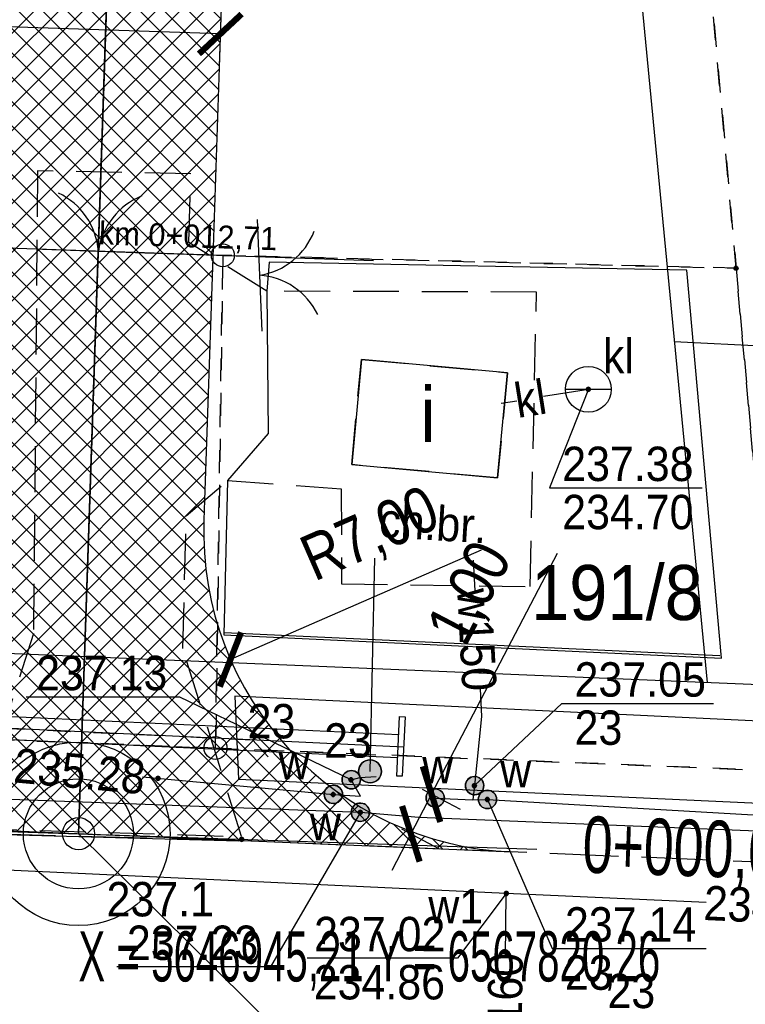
# Model space of a CAD drawing. Extents: x 6567718 to 6567944, y 5646923 to 5647067.
# Tile 7 of 18: x 6567819 to 6567835, y 5646941 to 5646963. Entities that reach past the tile are written whole.
import ezdxf
from ezdxf import colors
from ezdxf.entities.mleader import LeaderData, LeaderLine
from ezdxf.enums import TextEntityAlignment as Align
from ezdxf.math import Vec2, Vec3

# ---------------------------------------------------------------- set-up
doc = ezdxf.new("R2010")
doc.units = 0
doc.header["$MEASUREMENT"] = 0
for name, pattern in [('DGN_STYLE_2191', [1, -0.25, 0.5, -0.25]), ('DGN_STYLE_9021', [7.5, 3.75, 3.75]), ('KTCR02_05', [1.5, 1, -0.5]), ('KTJZ01_05', [2, 1.5, -0.5]), ('PZAG_03_05', [9, 4.5, 4.5])]:
    doc.linetypes.add(name, pattern=pattern)
doc.layers.get('0').update_dxf_attribs({"linetype": 'CONTINUOUS'})
doc.layers.get('Defpoints').update_dxf_attribs({"linetype": 'CONTINUOUS'})
for name, color, linetype in [('BDOT1', 7, 'CONTINUOUS'), ('EWID', 7, 'CONTINUOUS'), ('EWID_BUD', 7, 'CONTINUOUS'), ('GESUT1', 7, 'CONTINUOUS'), ('IA_#jezdnia', 251, 'CONTINUOUS'), ('IA_armatura śr', 143, 'CONTINUOUS'), ('IA_kd rowy', 192, 'CONTINUOUS'), ('IA_krawężnik_A', 230, 'CONTINUOUS'), ('IA_krawężnik_D', 73, 'CONTINUOUS'), ('IA_opis', 7, 'CONTINUOUS'), ('IA_oś', 132, 'CONTINUOUS'), ('IA_pikietaż', 7, 'CONTINUOUS'), ('IA_wymiary', 7, 'CONTINUOUS'), ('PZAG', 7, 'CONTINUOUS'), ('TT_OpisHekto', 7, 'CONTINUOUS'), ('TT_OpisPik', 7, 'CONTINUOUS'), ('TT_OpisWierzcholki', 7, 'CONTINUOUS')]:
    doc.layers.add(name, color=color, linetype=linetype)
doc.layers.add('IA_oś tymczas', color=1, linetype='CONTINUOUS', plot=False)
doc.layers.add('l. przekrojowa', color=1, linetype='CONTINUOUS', lineweight=30)
doc.styles.add('IA_500', font='ARIALN.TTF', dxfattribs={"height": 1})
doc.styles.get("Standard").update_dxf_attribs({"font": 'GOTHIC.TTF'})
doc.styles.add('STYLE-GEO_140', font='geo_140.shx', dxfattribs={"bigfont": 'geo_140big.shx'})
doc.dimstyles.new('IA_500', dxfattribs={"dimtxt": 1, "dimasz": 0.9, "dimexe": 0.7, "dimexo": 0.625, "dimtad": 1, "dimrnd": 0.01, "dimzin": 1, "dimtxsty": 'IA_500', "dimblk": 'ARCHTICK', "dimcen": 2.5, "dimaunit": 2, "dimazin": 0, "dimtfac": 1, "dimtmove": 0, "dimatfit": 3, "dimfxl": 24, "dimarcsym": 0})

# ---------------------------------------------------------------- blocks, each defined once
blk = doc.blocks.new('KTOK02_6')
at = {"layer": 'BDOT1', "color": 7, "linetype": 'Continuous'}
for centre, radius, start, end in [((-5.06, -0.571), 5.105, 6.33422, 66.47686), ((5.078, -0.564), 5.095, 113.45735, 173.7298)]:
    blk.add_arc(centre, radius, start, end, dxfattribs=at)
blk = doc.blocks.new('DWG_H0_11')
at = {"layer": 'BDOT1', "linetype": 'Continuous'}
blk.add_hatch(color=7, dxfattribs=at).paths.add_polyline_path([(0.09, 0, 1), (-0.09, 0, 1)], flags=16)
at = {"layer": 'BDOT1', "color": 7, "linetype": 'Continuous'}
blk.add_lwpolyline([(0.09, 0, 1), (-0.09, 0, 1)], format="xyb", close=True, dxfattribs=at)
blk = doc.blocks.new('RTPW01_1')
at = {"layer": 'BDOT1', "color": 7, "linetype": 'Continuous'}
blk.add_circle((0, 0), 0.09, dxfattribs=at)
blk.add_blockref('DWG_H0_11', (0, 0), dxfattribs=at)
blk = doc.blocks.new('DWG_H0_16')
at = {"layer": 'GESUT1', "linetype": 'Continuous'}
blk.add_hatch(color=202, dxfattribs=at).paths.add_polyline_path([(0.007, 0.4, 1), (-0.007, -0.4, 1)], flags=16)
at = {"layer": 'GESUT1', "color": 202, "linetype": 'Continuous'}
blk.add_lwpolyline([(0.007, 0.4, 1), (-0.007, -0.4, 1)], format="xyb", close=True, dxfattribs=at)
blk = doc.blocks.new('SUUS25_2')
at = {"layer": 'GESUT1', "color": 202, "linetype": 'Continuous'}
blk.add_circle((0, 0), 0.4, dxfattribs=at)
at = {"layer": 'GESUT1', "color": 202, "linetype": 'Continuous', "xscale": 0.999996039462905, "yscale": 0.999996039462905, "zscale": 0.999996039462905, "rotation": 270.9391909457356}
blk.add_blockref('DWG_H0_16', (0, 0), dxfattribs=at)
blk = doc.blocks.new('DWG_H0_17')
at = {"layer": 'GESUT1', "linetype": 'Continuous'}
blk.add_hatch(color=202, dxfattribs=at).paths.add_polyline_path([(0, 0.4, 1), (0, -0.4, 1)], flags=16)
at = {"layer": 'GESUT1', "color": 202, "linetype": 'Continuous'}
blk.add_lwpolyline([(0, 0.4, 1), (0, -0.4, 1)], format="xyb", close=True, dxfattribs=at)
blk = doc.blocks.new('SUUS25_3')
at = {"layer": 'GESUT1', "color": 202, "linetype": 'Continuous'}
blk.add_circle((0, 0), 0.4, dxfattribs=at)
at = {"layer": 'GESUT1', "color": 202, "linetype": 'Continuous', "rotation": 270}
blk.add_blockref('DWG_H0_17', (0, 0), dxfattribs=at)
blk = doc.blocks.new('DWG_H0_18')
at = {"layer": 'GESUT1', "linetype": 'Continuous'}
blk.add_hatch(color=202, dxfattribs=at).paths.add_polyline_path([(0.4, -0.018, 1), (-0.4, 0.018, 1)], flags=16)
at = {"layer": 'GESUT1', "color": 202, "linetype": 'Continuous'}
blk.add_lwpolyline([(0.4, -0.018, 1), (-0.4, 0.018, 1)], format="xyb", close=True, dxfattribs=at)
blk = doc.blocks.new('SUUS25_4')
at = {"layer": 'GESUT1', "color": 202, "linetype": 'Continuous'}
blk.add_circle((0, 0), 0.4, dxfattribs=at)
at = {"layer": 'GESUT1', "color": 202, "linetype": 'Continuous', "xscale": 0.9999958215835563, "yscale": 0.9999958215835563, "zscale": 0.9999958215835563, "rotation": 2.551485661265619}
blk.add_blockref('DWG_H0_18', (0, 0), dxfattribs=at)
blk = doc.blocks.new('DWG_H0_19')
at = {"layer": 'GESUT1', "linetype": 'Continuous'}
blk.add_hatch(color=202, dxfattribs=at).paths.add_polyline_path([(-0.5, 0, 1), (0.5, 0, 1)], flags=16)
at = {"layer": 'GESUT1', "color": 202, "linetype": 'Continuous'}
blk.add_lwpolyline([(-0.5, 0, 1), (0.5, 0, 1)], format="xyb", close=True, dxfattribs=at)
blk = doc.blocks.new('SUUS30_1')
at = {"layer": 'GESUT1', "color": 202, "linetype": 'Continuous'}
blk.add_circle((0, 0), 0.5, dxfattribs=at)
blk.add_blockref('DWG_H0_19', (0, 0), dxfattribs=at)
blk = doc.blocks.new('DWG_H0_20')
at = {"layer": 'GESUT1', "linetype": 'Continuous'}
blk.add_hatch(color=202, dxfattribs=at).paths.add_polyline_path([(0.026, 0.399, 1), (-0.026, -0.399, 1)], flags=16)
at = {"layer": 'GESUT1', "color": 202, "linetype": 'Continuous'}
blk.add_lwpolyline([(0.026, 0.399, 1), (-0.026, -0.399, 1)], format="xyb", close=True, dxfattribs=at)
blk = doc.blocks.new('SUUS25_5')
at = {"layer": 'GESUT1', "color": 202, "linetype": 'Continuous'}
blk.add_circle((0, 0), 0.4, dxfattribs=at)
at = {"layer": 'GESUT1', "color": 202, "linetype": 'Continuous', "xscale": 0.9999956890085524, "yscale": 0.9999956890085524, "zscale": 0.9999956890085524, "rotation": 273.7464568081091}
blk.add_blockref('DWG_H0_20', (0, 0), dxfattribs=at)
blk = doc.blocks.new('DWG_H0_21')
at = {"layer": 'GESUT1', "linetype": 'Continuous'}
blk.add_hatch(color=202, dxfattribs=at).paths.add_polyline_path([(-0.01, 0.4, 1), (0.01, -0.4, 1)], flags=16)
at = {"layer": 'GESUT1', "color": 202, "linetype": 'Continuous'}
blk.add_lwpolyline([(-0.01, 0.4, 1), (0.01, -0.4, 1)], format="xyb", close=True, dxfattribs=at)
blk = doc.blocks.new('SUUS25_6')
at = {"layer": 'GESUT1', "color": 202, "linetype": 'Continuous'}
blk.add_circle((0, 0), 0.4, dxfattribs=at)
at = {"layer": 'GESUT1', "color": 202, "linetype": 'Continuous', "xscale": 0.9999960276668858, "yscale": 0.9999960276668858, "zscale": 0.9999960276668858, "rotation": 268.6359708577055}
blk.add_blockref('DWG_H0_21', (0, 0), dxfattribs=at)
blk = doc.blocks.new('DWG_H0_22')
at = {"layer": 'GESUT1', "linetype": 'Continuous'}
blk.add_hatch(color=202, dxfattribs=at).paths.add_polyline_path([(0.4, 0, 1), (-0.4, 0, 1)], flags=16)
at = {"layer": 'GESUT1', "color": 202, "linetype": 'Continuous'}
blk.add_lwpolyline([(0.4, 0, 1), (-0.4, 0, 1)], format="xyb", close=True, dxfattribs=at)
blk = doc.blocks.new('SUUS25_7')
at = {"layer": 'GESUT1', "color": 202, "linetype": 'Continuous'}
blk.add_circle((0, 0), 0.4, dxfattribs=at)
blk.add_blockref('DWG_H0_22', (0, 0), dxfattribs=at)
blk = doc.blocks.new('SUUS07_1')
at = {"layer": 'GESUT1', "color": 202, "linetype": 'Continuous'}
blk.add_line((-1, 0), (1, 0), dxfattribs=at)
blk.add_circle((0, 0), 1, dxfattribs=at)
blk = doc.blocks.new('DWG_H0_28')
at = {"layer": 'GESUT1', "linetype": 'Continuous'}
blk.add_hatch(color=5, dxfattribs=at).paths.add_polyline_path([(0.081, -0.005, 1), (-0.099, -0.005, 1)], flags=16)
at = {"layer": 'GESUT1', "color": 5, "linetype": 'Continuous'}
blk.add_lwpolyline([(0.081, -0.005, 1), (-0.099, -0.005, 1)], format="xyb", close=True, dxfattribs=at)
blk = doc.blocks.new('SUPS02_1')
at = {"layer": 'GESUT1', "color": 5, "linetype": 'Continuous'}
blk.add_circle((-0.009, -0.005), 0.09, dxfattribs=at)
blk.add_blockref('DWG_H0_28', (0, 0), dxfattribs=at)
blk = doc.blocks.new('DWG_H0_27')
at = {"layer": 'GESUT1', "linetype": 'Continuous'}
blk.add_hatch(color=44, dxfattribs=at).paths.add_polyline_path([(-0.09, 0, 1), (0.09, 0, 1)], flags=16)
at = {"layer": 'GESUT1', "color": 44, "linetype": 'Continuous'}
blk.add_lwpolyline([(-0.09, 0, 1), (0.09, 0, 1)], format="xyb", close=True, dxfattribs=at)
blk = doc.blocks.new('SUPS00_1')
at = {"layer": 'GESUT1', "color": 44, "linetype": 'Continuous'}
blk.add_circle((0, 0), 0.09, dxfattribs=at)
blk.add_blockref('DWG_H0_27', (0, 0), dxfattribs=at)
blk = doc.blocks.new('EGBP04_1')
at = {"layer": 'EWID', "color": 92, "linetype": 'Continuous'}
blk.add_circle((0, 0), 0.5, dxfattribs=at)
blk = doc.blocks.new('Y0_18R')
at = {"layer": 'EWID', "linetype": 'Continuous'}
h = blk.add_hatch(color=7, dxfattribs=at)
edge = h.paths.add_edge_path()
edge.add_arc((0, 0), 0.09, 0, 360)
at = {"layer": 'EWID', "color": 92, "linetype": 'Continuous'}
blk.add_circle((0, 0), 0.09, dxfattribs=at)
blk = doc.blocks.new('_ArchTick')
at = {"color": 0, "linetype": 'ByBlock', "const_width": 0.15}
blk.add_lwpolyline([(-0.5, -0.5), (0.5, 0.5)], dxfattribs=at)
blk = doc.blocks.new('*D253')
at = {"layer": 'Defpoints', "color": 0, "linetype": 'Continuous'}
for p in [(6567818.448, 5646965.505), (6567823.445, 5646965.336), (6567818.357, 5646962.815)]:
    blk.add_point(p, dxfattribs=at)
at = {"layer": 'IA_wymiary', "color": 0, "lineweight": -2}
for p, q in [((6567818.427, 5646964.88), (6567818.333, 5646962.116)), ((6567823.424, 5646964.712), (6567823.33, 5646961.947)), ((6567823.354, 5646962.646), (6567818.357, 5646962.815))]:
    blk.add_line(p, q, dxfattribs=at)
at = {"layer": 'IA_wymiary', "color": 0, "linetype": 'Continuous', "lineweight": -2, "xscale": 0.9, "yscale": 0.9, "zscale": 0.9}
for p, rotation in [((6567818.357, 5646962.815), 178.0658650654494), ((6567823.354, 5646962.646), 358.0658650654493)]:
    blk.add_blockref('_ArchTick', p, dxfattribs=dict(at, rotation=rotation))
at = {"layer": 'IA_wymiary', "color": 0, "linetype": 'Continuous', "insert": (6567820.897, 5646963.956), "char_height": 1, "attachment_point": 5, "rotation": 358.0659, "style": 'IA_500'}
blk.add_mtext('5,00', dxfattribs=at)
blk = doc.blocks.new('*D263')
at = {"layer": 'Defpoints', "color": 0, "linetype": 'Continuous'}
for p in [(6567829.992, 5646951.81), (6567823.576, 5646949.011)]:
    blk.add_point(p, dxfattribs=at)
at = {"layer": 'IA_wymiary', "color": 0, "lineweight": -2}
blk.add_line((6567829.041, 5646951.395), (6567823.576, 5646949.011), dxfattribs=at)
at = {"layer": 'IA_wymiary', "color": 0, "linetype": 'Continuous', "lineweight": -2, "xscale": 0.9, "yscale": 0.9, "zscale": 0.9, "rotation": 203.5762351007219}
blk.add_blockref('_ArchTick', (6567823.576, 5646949.011), dxfattribs=at)
at = {"layer": 'IA_wymiary', "color": 0, "linetype": 'Continuous', "insert": (6567826.643, 5646951.687), "char_height": 1, "attachment_point": 5, "rotation": 23.5762, "style": 'IA_500'}
blk.add_mtext('R7,00', dxfattribs=at)
blk = doc.blocks.new('_Small')
at = {"color": 0, "linetype": 'ByBlock', "lineweight": -2}
blk.add_circle((0, 0), 0.25, dxfattribs=at)
blk = doc.blocks.new('Km_d')
blk.add_line((0, 0), (6, 0))
at = {"lineweight": 30, "flags": 106}
blk.add_attdef('D', text='', height=0.5, dxfattribs=at).set_placement((0, 0), align=Align.BOTTOM_LEFT)
blk = doc.blocks.new('*D274')
at = {"layer": 'Defpoints', "color": 0, "linetype": 'Continuous'}
for p in [(6567827.203, 5646946.47), (6567826.752, 5646945.605), (6567827.51, 5646945.21)]:
    blk.add_point(p, dxfattribs=at)
at = {"layer": 'IA_wymiary', "color": 0, "lineweight": -2}
for p, q in [((6567827.961, 5646946.074), (6567830.704, 5646951.326)), ((6567827.961, 5646946.074), (6567827.51, 5646945.21)), ((6567827.757, 5646946.18), (6567828.582, 5646945.75)), ((6567827.51, 5646945.21), (6567827.093, 5646944.412)), ((6567827.306, 5646945.316), (6567828.13, 5646944.886))]:
    blk.add_line(p, q, dxfattribs=at)
at = {"layer": 'IA_wymiary', "color": 0, "linetype": 'Continuous', "lineweight": -2, "xscale": 0.9, "yscale": 0.9, "zscale": 0.9}
for p, rotation in [((6567827.961, 5646946.074), 242.4260909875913), ((6567827.51, 5646945.21), 62.42609098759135)]:
    blk.add_blockref('_ArchTick', p, dxfattribs=dict(at, rotation=rotation))
at = {"layer": 'IA_wymiary', "color": 0, "linetype": 'Continuous', "insert": (6567828.853, 5646950.431), "char_height": 1, "attachment_point": 5, "rotation": 62.4261, "style": 'IA_500'}
blk.add_mtext('1,00', dxfattribs=at)

msp = doc.modelspace()

# ---------------------------------------------------------------- hatches: boundary and pattern name
at = {"layer": 'IA_#jezdnia', "linetype": 'Continuous'}
h = msp.add_hatch(dxfattribs=at)
h.set_pattern_fill('NET', color=256, scale=3, angle=45, style=0)
h.set_pattern_definition([(45, (0, 0), (-0.265165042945, 0.265165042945), []), (135, (0, 0), (-0.265165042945, -0.265165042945), [])])
h.paths.add_polyline_path([(6567829.719, 5646944.816), (6567823.864, 5646945.062), (6567810.715, 5646945.613, 0.41038), (6567818.004, 5646952.37), (6567818.832, 5646976.873, 0.160815), (6567817.35, 5646983.958), (6567809.203, 5646997.768, 0.265433), (6567799.729, 5647003.178), (6567753.063, 5647002.39, 0.461018), (6567747.743, 5646996.942), (6567746.697, 5647008.745), (6567746.416, 5647011.922, 0.421206), (6567751.584, 5647007.366), (6567799.729, 5647008.178, -0.27448), (6567813.51, 5647000.308), (6567821.657, 5646986.499, -0.142644), (6567823.867, 5646977.829), (6567822.996, 5646952.047, 0.412688)])

# ---------------------------------------------------------------- linework, layer by layer
at = {"layer": 'BDOT1', "color": 7, "linetype": 'Continuous'}
for p, q in [((6567818.589, 5646947.514), (6567819.088, 5646947.491)), ((6567824.06, 5646947.26), (6567824.43, 5646947.597)), ((6567819.588, 5646947.467), (6567820.087, 5646947.444)), ((6567820.587, 5646947.421), (6567821.086, 5646947.398)), ((6567821.586, 5646947.375), (6567822.085, 5646947.352)), ((6567822.585, 5646947.328), (6567823.084, 5646947.305)), ((6567823.584, 5646947.282), (6567824.06, 5646947.26)), ((6567824.06, 5646947.26), (6567824.397, 5646946.89))]:
    msp.add_line(p, q, dxfattribs=at)
at = {"layer": 'BDOT1', "color": 7, "linetype": 'KTCR02_05'}
for points in [[(6567817.92, 5646945.33), (6567823.82, 5646945.15), (6567822.54, 5646949.25), (6567822.61, 5646952.14), (6567823.51, 5646952.91), (6567825.99, 5646952.73), (6567826, 5646950.66), (6567830.11, 5646950.6), (6567830.25, 5646957.02), (6567824.37, 5646957.04), (6567822.67, 5646958.1), (6567822.71, 5646959.6), (6567819.37, 5646959.66), (6567819.28, 5646949.58)], [(6567826.22, 5646953.26), (6567826.43, 5646955.55), (6567829.62, 5646955.26), (6567829.4, 5646952.97)]]:
    msp.add_lwpolyline(points, close=True, dxfattribs=at)
at = {"layer": 'BDOT1', "color": 7, "linetype": 'Continuous'}
for points in [[(6567824.156, 5646958.601), (6567824.26, 5646956.17)], [(6567819.479, 5646957.953), (6567821.911, 5646957.871)], [(6567865.747, 5646946.205), (6567823.67, 5646948.21), (6567823.75, 5646946.4), (6567865.69, 5646944.47), (6567865.904, 5646944.456)], [(6567817.84, 5646945.22), (6567823.76, 5646945.06)]]:
    msp.add_lwpolyline(points, dxfattribs=at)
at = {"layer": 'BDOT1', "color": 7, "linetype": 'DGN_STYLE_9021'}
for points in [[(6567833.53, 5646957.5), (6567824.42, 5646957.67), (6567824.37, 5646957.04), (6567824.4, 5646953.94), (6567823.51, 5646952.91), (6567823.43, 5646949.55), (6567834.28, 5646949.04), (6567833.53, 5646957.5)], [(6567834.25, 5646949.09), (6567823.44, 5646949.59)]]:
    msp.add_lwpolyline(points, dxfattribs=at)
at = {"layer": 'BDOT1', "color": 7, "linetype": 'KTJZ01_05'}
msp.add_lwpolyline([(6567866.01, 5646943.32), (6567823.76, 5646945.06), (6567817.84, 5646945.22), (6567791.87, 5646946.65), (6567790.24, 5646946.69), (6567776.22, 5646946.95)], dxfattribs=at)
at = {"layer": 'EWID', "color": 92, "linetype": 'DGN_STYLE_2191'}
for p, q in [((6567830.443, 5647003.7), (6567834.602, 5646957.54)), ((6567834.602, 5646957.54), (6567830.443, 5647003.7)), ((6567823.25, 5646947.076), (6567823.41, 5646957.82)), ((6567823.41, 5646957.82), (6567823.25, 5646947.076)), ((6567823.41, 5646957.82), (6567834.602, 5646957.54)), ((6567834.602, 5646957.54), (6567823.41, 5646957.82)), ((6567834.602, 5646957.54), (6567835.59, 5646946.58)), ((6567835.59, 5646946.58), (6567834.602, 5646957.54)), ((6567752.41, 5646949.92), (6567823.25, 5646947.076)), ((6567823.25, 5646947.076), (6567752.41, 5646949.92)), ((6567823.25, 5646947.076), (6567835.59, 5646946.58)), ((6567835.59, 5646946.58), (6567823.25, 5646947.076))]:
    msp.add_line(p, q, dxfattribs=at)
at = {"layer": 'EWID_BUD', "color": 7, "linetype": 'Continuous'}
msp.add_lwpolyline([(6567826.22, 5646953.26), (6567829.4, 5646952.97), (6567829.62, 5646955.26), (6567826.43, 5646955.55)], close=True, dxfattribs=at)
at = {"layer": 'GESUT1', "color": 44, "linetype": 'Continuous'}
for points in [[(6567830.4, 5646954.75), (6567831.38, 5646954.9)], [(6567831.38, 5646954.9), (6567830.53, 5646952.75), (6567833.86, 5646952.75)], [(6567829.48, 5646954.6), (6567829.82, 5646954.65)], [(6567833.95, 5646943.71), (6567829.59, 5646943.91), (6567813.87, 5646944.64)], [(6567829.59, 5646943.91), (6567828.53, 5646942.5), (6567825.25, 5646942.5)], [(6567829.57, 5646942.53), (6567829.59, 5646943.91)]]:
    msp.add_lwpolyline(points, dxfattribs=at)
at = {"layer": 'GESUT1', "color": 230, "linetype": 'Continuous'}
msp.add_lwpolyline([(6567826.62, 5646946.57), (6567826.721, 5646951.216)], dxfattribs=at)
at = {"layer": 'GESUT1', "color": 5, "linetype": 'Continuous'}
for points in [[(6567828.869, 5646951.173), (6567828.904, 5646950.51)], [(6567829.018, 5646948.373), (6567829.05, 5646947.77)], [(6567826.21, 5646946.39), (6567822.47, 5646948.19), (6567819.12, 5646948.19)], [(6567828.9, 5646946.26), (6567830.8, 5646948.05), (6567834.11, 5646948.05)], [(6567829.05, 5646947.77), (6567828.9, 5646946.26), (6567828.86, 5646945.95)], [(6567806.087, 5646946.592), (6567808.63, 5646946.46), (6567814.8, 5646946.114), (6567814.87, 5646946.11), (6567826.41, 5646945.68), (6567827.68, 5646945.57), (6567840.8, 5646945.04), (6567842.03, 5646944.93), (6567851.89, 5646944.48), (6567864.28, 5646943.95), (6567865.957, 5646943.868)], [(6567821.66, 5646946.45), (6567825.82, 5646946.07), (6567826.41, 5646946.03), (6567826.21, 5646946.39), (6567826.4, 5646946.44), (6567826.75, 5646946.46)], [(6567828.04, 5646945.99), (6567828.86, 5646945.95)], [(6567828.86, 5646945.95), (6567829.18, 5646945.96), (6567843.41, 5646945.14), (6567858.42, 5646944.41)], [(6567829.18, 5646945.96), (6567830.59, 5646942.71), (6567833.95, 5646942.71)], [(6567826.41, 5646945.68), (6567824.45, 5646942.31), (6567821.1, 5646942.31)]]:
    msp.add_lwpolyline(points, dxfattribs=at)
at = {"layer": 'IA_armatura śr', "linetype": 'ByBlock'}
msp.add_lwpolyline([(6567827.383, 5646947.763), (6567827.323, 5646946.464), (6567827.203, 5646946.47), (6567827.264, 5646947.768)], close=True, dxfattribs=at)
at = {"layer": 'IA_kd rowy'}
for p, q in [((6567809.728, 5646948.191), (6567827.245, 5646947.375)), ((6567809.704, 5646947.692), (6567827.222, 5646946.876))]:
    msp.add_line(p, q, dxfattribs=at)
at = {"layer": 'IA_krawężnik_A'}
for p, q in [((6567823.445, 5646965.336), (6567823.19, 5646957.776)), ((6567823.011, 5646952.483), (6567822.996, 5646952.047))]:
    msp.add_line(p, q, dxfattribs=at)
msp.add_arc((6567829.992, 5646951.81), 7, 178.0659, 267.7672, dxfattribs=at)
at = {"layer": 'IA_krawężnik_D'}
msp.add_line((6567823.19, 5646957.776), (6567823.011, 5646952.483), dxfattribs=at)
at = {"layer": 'IA_krawężnik_D', "linetype": 'Continuous'}
msp.add_line((6567810.623, 5646945.617), (6567829.719, 5646944.816), dxfattribs=at)
at = {"layer": 'IA_oś', "linetype": 'Continuous'}
msp.add_line((6567821.501, 5646981.843), (6567820.264, 5646945.213), dxfattribs=at)
at = {"layer": 'IA_oś'}
msp.add_line((6567809.716, 5646947.941), (6567827.353, 5646947.107), dxfattribs=at)
at = {"layer": 'IA_oś tymczas', "linetype": 'Continuous'}
msp.add_lwpolyline([(6567820.264, 5646945.213), (6567821.368, 5646977.914, 0.142644), (6567819.503, 5646985.229), (6567811.357, 5646999.038, 0.26997), (6567799.501, 5647005.677), (6567747.048, 5647004.788)], format="xyb", dxfattribs=at)
at = {"layer": 'l. przekrojowa', "color": 7, "linetype": 'Continuous'}
msp.add_line((6567823.41, 5646957.82), (6567813.198, 5646958.165), dxfattribs=at)
at = {"layer": 'PZAG', "color": 191, "linetype": 'PZAG_03_05'}
msp.add_line((6567833.25, 5646955.94), (6567865, 5646954.44), dxfattribs=at)
at = {"layer": 'PZAG', "color": 53, "linetype": 'Continuous'}
for points in [[(6567825.77, 5647033.63), (6567833.97, 5646948.51)], [(6567732.08, 5646952.75), (6567865.66, 5646947.19)]]:
    msp.add_lwpolyline(points, dxfattribs=at)
at = {"layer": 'TT_OpisHekto', "color": 7}
for p, q in [((6567818.261, 5646945.278), (6567822.259, 5646945.142)), ((6567819.061, 5646945.251), (6567821.459, 5646945.169))]:
    msp.add_line(p, q, dxfattribs=at)
for radius in [2, 1.2]:
    msp.add_circle((6567820.26, 5646945.21), radius, dxfattribs=at)
at = {"layer": 'TT_OpisPik', "color": 1}
msp.add_line((6567820.26, 5646945.21), (6567830.254, 5646944.872), dxfattribs=at)

# ---------------------------------------------------------------- block references
at = {"layer": 'BDOT1', "color": 7, "linetype": 'Continuous'}
for p, xscale, yscale, zscale, rotation in [((6567820.691, 5646957.914), 0.2999986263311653, 0.2999986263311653, 0.2999986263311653, 358.066306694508), ((6567824.21, 5646957.39), 0.2999986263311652, 0.2999986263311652, 0.2999986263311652, 272.4544759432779)]:
    msp.add_blockref('KTOK02_6', p, dxfattribs=dict(at, xscale=xscale, yscale=yscale, zscale=zscale, rotation=rotation))
at = {"layer": 'BDOT1', "color": 7, "linetype": 'Continuous', "xscale": 0.5, "yscale": 0.5, "zscale": 0.5}
msp.add_blockref('RTPW01_1', (6567823.82, 5646945.09), dxfattribs=at)
at = {"layer": 'EWID', "color": 92, "linetype": 'Continuous', "xscale": 0.5, "yscale": 0.5, "zscale": 0.5}
for name, p in [('EGBP04_1', (6567823.41, 5646957.82)), ('Y0_18R', (6567834.6, 5646957.54)), ('EGBP04_1', (6567823.25, 5646947.08))]:
    msp.add_blockref(name, p, dxfattribs=at)
at = {"layer": 'GESUT1', "color": 202, "linetype": 'Continuous', "xscale": 0.5, "yscale": 0.5, "zscale": 0.5}
for name, p in [('SUUS07_1', (6567831.38, 5646954.9)), ('SUUS30_1', (6567826.62, 5646946.57)), ('SUUS25_7', (6567829.18, 5646945.96))]:
    msp.add_blockref(name, p, dxfattribs=at)
at = {"layer": 'GESUT1', "color": 44, "linetype": 'Continuous', "xscale": 0.5, "yscale": 0.5, "zscale": 0.5}
for p in [(6567831.38, 5646954.9), (6567829.59, 5646943.91)]:
    msp.add_blockref('SUPS00_1', p, dxfattribs=at)
at = {"layer": 'GESUT1', "color": 5, "linetype": 'Continuous', "xscale": 0.5, "yscale": 0.5, "zscale": 0.5}
for p in [(6567822, 5646946.42), (6567826.21, 5646946.39), (6567828.9, 5646946.26), (6567825.82, 5646946.07), (6567829.18, 5646945.96), (6567826.41, 5646945.68)]:
    msp.add_blockref('SUPS02_1', p, dxfattribs=at)
at = {"layer": 'GESUT1', "color": 202, "linetype": 'Continuous'}
for name, p, xscale, yscale, zscale, rotation in [('SUUS25_3', (6567826.21, 5646946.39), 0.5, 0.5, 0.5, 90), ('SUUS25_6', (6567828.9, 5646946.26), 0.5000019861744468, 0.5000019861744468, 0.5000019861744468, 91.3640291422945), ('SUUS25_2', (6567825.82, 5646946.07), 0.5000019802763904, 0.5000019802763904, 0.5000019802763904, 89.06080905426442), ('SUUS25_5', (6567828.04, 5646945.99), 0.5000021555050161, 0.5000021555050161, 0.5000021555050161, 86.25354319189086), ('SUUS25_4', (6567826.41, 5646945.68), 0.5000020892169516, 0.5000020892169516, 0.5000020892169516, 357.4485143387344)]:
    msp.add_blockref(name, p, dxfattribs=dict(at, xscale=xscale, yscale=yscale, zscale=zscale, rotation=rotation))
at = {"layer": 'IA_pikietaż', "linetype": 'Continuous'}
ref = msp.add_blockref('Km_d', (6567820.697, 5646957.912), dxfattribs=dict(at, rotation=358.0658650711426))
ref.add_attrib('D', 'km 0+012,71', dxfattribs={"layer": '0', "height": 0.5, "rotation": 358.0659}).set_placement((6567820.697, 5646957.912), align=Align.BOTTOM_LEFT)

# ---------------------------------------------------------------- texts
at = {"layer": 'BDOT1', "color": 7, "linetype": 'Continuous', "style": 'STYLE-GEO_140', "width": 0.93328}
msp.add_text('ch.br.', height=0.75, rotation=356.6264, dxfattribs=at).set_placement((6567827.993, 5646951.986), align=Align.MIDDLE_CENTER)
msp.add_text('237.1', height=0.75, dxfattribs=at).set_placement((6567822.046, 5646943.785), align=Align.MIDDLE_CENTER)
at = {"layer": 'EWID', "color": 92, "linetype": 'Continuous', "style": 'STYLE-GEO_140', "width": 0.9333}
msp.add_text('191/8', height=1.2, dxfattribs=at).set_placement((6567832.004, 5646950.47), align=Align.MIDDLE_CENTER)
at = {"layer": 'EWID_BUD', "color": 7, "linetype": 'Continuous', "style": 'STYLE-GEO_140', "width": 0.9333}
msp.add_text('i', height=1.2, dxfattribs=at).set_placement((6567827.882, 5646954.35), align=Align.MIDDLE_CENTER)
at = {"layer": 'GESUT1', "color": 44, "linetype": 'Continuous', "style": 'STYLE-GEO_140', "width": 0.93328}
msp.add_text('kl', height=0.75, dxfattribs=at).set_placement((6567832.037, 5646955.625), align=Align.MIDDLE_CENTER)
for s, rotation, p in [('kl', 8.9726, (6567830.115, 5646954.697)), ('234.47', 357.3469, (6567835.33, 5646943.641)), ('ks160', 89.2598, (6567829.56, 5646941.367))]:
    msp.add_text(s, height=0.75, rotation=rotation, dxfattribs=at).set_placement(p, align=Align.MIDDLE_CENTER)
at = {"layer": 'GESUT1', "color": 44, "linetype": 'Continuous', "style": 'STYLE-GEO_140', "width": 0.93336}
for s, p in [('237.38', (6567830.81, 5646952.9)), ('234.70', (6567830.81, 5646951.85))]:
    msp.add_text(s, height=0.75, dxfattribs=at).set_placement(p)
at = {"layer": 'GESUT1', "color": 5, "linetype": 'Continuous', "style": 'STYLE-GEO_140', "width": 0.93328}
for s, rotation, p in [('w150', 273.0471, (6567828.951, 5646949.442)), ('235.28', 354.744, (6567820.286, 5646946.576))]:
    msp.add_text(s, height=0.75, rotation=rotation, dxfattribs=at).set_placement(p, align=Align.MIDDLE_CENTER)
at = {"layer": 'GESUT1', "color": 5, "linetype": 'Continuous', "style": 'STYLE-GEO_140', "width": 0.93336}
for s, p in [('237.13', (6567822.201, 5646948.34)), ('23', (6567824.991, 5646947.29)), ('23', (6567826.659, 5646946.87)), ('237.23', (6567824.181, 5646942.46)), ('23', (6567832.838, 5646941.41))]:
    msp.add_text(s, height=0.75, dxfattribs=at).set_placement(p, align=Align.RIGHT)
for s, p in [('237.05', (6567831.08, 5646948.2)), ('23', (6567831.08, 5646947.15)), ('w1', (6567827.89, 5646943.26)), ('237.14', (6567830.87, 5646942.86)), ('23', (6567830.87, 5646941.81))]:
    msp.add_text(s, height=0.75, dxfattribs=at).set_placement(p)
at = {"layer": 'GESUT1', "color": 250, "linetype": 'Continuous', "style": 'STYLE-GEO_140', "width": 0.93328}
for p in [(6567824.966, 5646946.775), (6567828.096, 5646946.685), (6567829.796, 5646946.595), (6567825.646, 5646945.445)]:
    msp.add_text('w', height=0.75, dxfattribs=at).set_placement(p, align=Align.MIDDLE_CENTER)
at = {"layer": 'GESUT1', "color": 44, "linetype": 'Continuous', "style": 'STYLE-GEO_140', "width": 0.93336}
for s, p in [('237.02', (6567828.262, 5646942.65)), ('234.86', (6567828.255, 5646941.6))]:
    msp.add_text(s, height=0.75, dxfattribs=at).set_placement(p, align=Align.RIGHT)
at = {"layer": 'TT_OpisPik', "color": 1, "width": 0.711111}
msp.add_text('0+000,00', height=1.2305, rotation=358.0612, dxfattribs=at).set_placement((6567831.238, 5646944.367))
at = {"layer": 'TT_OpisWierzcholki', "color": 96, "width": 0.6}
msp.add_text('X = 5646945,21 Y = 6567820,26', height=1.09375, dxfattribs=at).set_placement((6567820.26, 5646941.991))

# ---------------------------------------------------------------- dimensions: what is measured, and where the dimension line sits
at = {"layer": 'IA_wymiary', "linetype": 'Continuous'}
dim = msp.add_aligned_dim(p1=(6567823.445, 5646965.336), p2=(6567818.448, 5646965.505), distance=2.691, dimstyle='IA_500', dxfattribs=at)
dim.commit()
dim.dimension.update_dxf_attribs({"geometry": '*D253', "text_midpoint": (6567820.897, 5646963.956)})
dim = msp.add_radius_dim(center=(6567829.992, 5646951.81), mpoint=(6567823.576, 5646949.011), dimstyle='IA_500', dxfattribs=at)
dim.commit()
dim.dimension.update_dxf_attribs({"geometry": '*D263', "text_midpoint": (6567827.134, 5646950.563), "dimtype": 164})
dim = msp.add_linear_dim(base=(6567827.51, 5646945.21), p1=(6567827.203, 5646946.47), p2=(6567826.752, 5646945.605), angle=242.4261, text='1,00', dimstyle='IA_500', dxfattribs=at)
dim.commit()
dim.dimension.update_dxf_attribs({"geometry": '*D274', "text_midpoint": (6567829.94, 5646949.864), "dimtype": 161})

# ---------------------------------------------------------------- leaders
at = {"layer": 'IA_opis'}
ml = msp.add_multileader_mtext('Standard', dxfattribs=at)
ml.set_content('\\pxsm1,qr;A01', color=256, style='IA_500')
ml.set_leader_properties()
ml.set_arrow_properties(name='SMALL')
ml.build(insert=Vec2(0, 0))
ml.multileader.update_dxf_attribs({"has_dogleg": 0, "text_left_attachment_type": 6, "text_right_attachment_type": 6, "text_top_attachment_type": 0, "text_bottom_attachment_type": 0, "arrow_head_size": 1.4})
ctx = ml.context
ctx.base_point, ctx.char_height, ctx.arrow_head_size, ctx.landing_gap_size, ctx.plane_origin = Vec3(6567838.579, 5646927.124), 1.8, 1.4, 0, Vec3(6567830.921, 5646948.855)
ctx.left_attachment, ctx.right_attachment, ctx.text_align_type = 6, 6, 2
notes = []
notes.append((ctx, [(0, (1, 1, 0), (6567830.579, 5646927.124), (1, 0), 8, [(0, [(6567820.264, 5646945.213)], 256, [])])]))
ctx.mtext.insert, ctx.mtext.alignment, ctx.mtext.line_spacing_factor, ctx.mtext.line_spacing_style, ctx.mtext.flow_direction = Vec3(6567841.866, 5646929.284), 3, 0.428571, 2, 5
for ctx, leaders in notes:
    for number, flags, end, landing, length, lines in leaders:
        leader = LeaderData()
        leader.index, (leader.has_last_leader_line, leader.has_dogleg_vector, leader.attachment_direction) = number, flags
        leader.last_leader_point, leader.dogleg_vector, leader.dogleg_length = Vec3(end), Vec3(landing), length
        for number, points, colour, breaks in lines:
            line = LeaderLine()
            line.index, line.vertices, line.color, line.breaks = number, Vec3.list(points), colors.encode_raw_color(colour), breaks
            leader.lines.append(line)
        ctx.leaders.append(leader)

doc.saveas('drawing.dxf')
